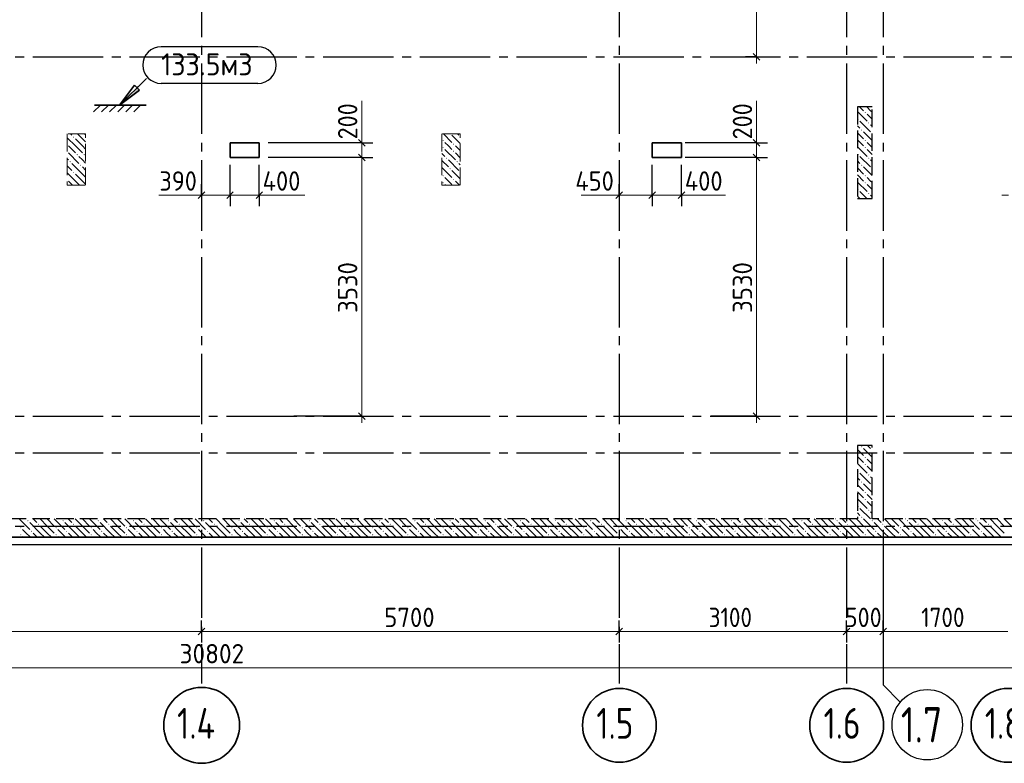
# Model space of a CAD drawing. Header units: millimetres. Extents: x 0 to 50400, y 0 to 35640.
# Tile 13 of 19: x 22036 to 35469, y 7229 to 17370. Entities that reach past the tile are written whole.
import ezdxf

# ---------------------------------------------------------------- set-up
doc = ezdxf.new("R2010")
doc.units = ezdxf.units.MM
doc.linetypes.add('______2', pattern=[324, 240, -84])
doc.linetypes.add('______5', pattern=[1320, 960, -120, 120, -120])
for name, color, linetype, lineweight in [('Standard', 7, 'Continuous', 25), ('ЖБ Перекрытие верхний уровень', 7, 'Continuous', 35), ('ЖБ Пилон', 7, 'Continuous', 35), ('ЖБ Стена верхний уровень', 7, 'Continuous', 35), ('Примечания', 7, 'Continuous', 13), ('Размерная линия_ общее', 7, 'Continuous', 13)]:
    doc.layers.add(name, color=color, linetype=linetype, lineweight=lineweight)
doc.layers.add('Оси', color=7, linetype='______5', true_color=0x656565)
doc.styles.add('ISOCPEUR', font='txt')

msp = doc.modelspace()

# ---------------------------------------------------------------- hatches: boundary and pattern name
at = {"layer": 'Standard', "linetype": 'Continuous', "lineweight": 35, "transparency": 33554687}
msp.add_hatch(color=7, dxfattribs=at).paths.add_polyline_path([(23636, 16441), (23398, 16203), (23670, 16407)])
at = {"layer": 'ЖБ Пилон', "linetype": 'Continuous', "lineweight": 18, "transparency": 33554687}
for points in [[(22764, 15769), (22772, 15777), (22779, 15769), (22772, 15761)], [(27804, 15721), (27812, 15729), (27819, 15721), (27812, 15714)], [(27910, 15812), (27908, 15809), (27905, 15812)], [(28044, 15769), (28045, 15771), (28045, 15768)], [(27804, 15625), (27812, 15633), (27819, 15625), (27812, 15617)], [(27948, 15673), (27956, 15681), (27963, 15673), (27956, 15665)], [(27948, 15577), (27956, 15585), (27963, 15577), (27956, 15569)], [(22812, 15529), (22820, 15537), (22827, 15529), (22820, 15521)], [(22908, 15529), (22916, 15537), (22923, 15529), (22916, 15521)], [(27852, 15481), (27860, 15489), (27867, 15481), (27860, 15474)], [(22716, 15433), (22724, 15441), (22731, 15433), (22724, 15425)], [(22860, 15385), (22868, 15393), (22875, 15385), (22868, 15377)], [(27900, 15337), (27908, 15345), (27915, 15337), (27908, 15329)], [(27996, 15433), (28004, 15441), (28011, 15433), (28004, 15425)], [(22764, 15289), (22772, 15297), (22779, 15289), (22772, 15281)], [(27804, 15241), (27812, 15249), (27819, 15241), (27812, 15234)], [(27948, 15193), (27956, 15201), (27963, 15193), (27956, 15185)], [(28044, 15289), (28045, 15291), (28045, 15288)], [(27804, 15145), (27812, 15153), (27819, 15145), (27812, 15137)]]:
    msp.add_hatch(color=7, dxfattribs=at).paths.add_polyline_path(points, flags=16)
at = {"layer": 'ЖБ Стена верхний уровень', "linetype": 'Continuous', "lineweight": 18, "transparency": 33554687}
for points in [[(33468, 16009), (33476, 16017), (33483, 16009), (33476, 16001)], [(33564, 16105), (33572, 16113), (33579, 16105), (33572, 16097)], [(33516, 15865), (33524, 15873), (33531, 15865), (33524, 15857)], [(33612, 15961), (33620, 15969), (33627, 15961), (33620, 15954)], [(33564, 15721), (33572, 15729), (33579, 15721), (33572, 15714)], [(33660, 15817), (33665, 15823), (33665, 15812)], [(33564, 15625), (33572, 15633), (33579, 15625), (33572, 15617)], [(33468, 15529), (33476, 15537), (33483, 15529), (33476, 15521)], [(33612, 15481), (33620, 15489), (33627, 15481), (33620, 15474)], [(33516, 15385), (33524, 15393), (33531, 15385), (33524, 15377)], [(33660, 15337), (33665, 15343), (33665, 15332)], [(33564, 15241), (33572, 15249), (33579, 15241), (33572, 15234)], [(33468, 15049), (33476, 15057), (33483, 15049), (33476, 15041)], [(33564, 15145), (33572, 15153), (33579, 15145), (33572, 15137)], [(33612, 15001), (33620, 15009), (33627, 15001), (33620, 14994)], [(33516, 11545), (33524, 11553), (33531, 11545), (33524, 11537)], [(33660, 11497), (33665, 11503), (33665, 11492)], [(33564, 11401), (33572, 11409), (33579, 11401), (33572, 11393)], [(33564, 11305), (33572, 11313), (33579, 11305), (33572, 11297)], [(33468, 11209), (33476, 11217), (33483, 11209), (33476, 11201)], [(33612, 11161), (33620, 11169), (33627, 11161), (33620, 11153)], [(33516, 11065), (33524, 11073), (33531, 11065), (33524, 11057)], [(33660, 11017), (33665, 11023), (33665, 11012)], [(33564, 10921), (33572, 10929), (33579, 10921), (33572, 10913)], [(33564, 10825), (33572, 10833), (33579, 10825), (33572, 10817)], [(33468, 10729), (33476, 10737), (33483, 10729), (33476, 10721)], [(33612, 10681), (33620, 10689), (33627, 10681), (33620, 10673)], [(22140, 10537), (22148, 10545), (22155, 10537), (22148, 10529)], [(22284, 10489), (22292, 10497), (22299, 10489), (22292, 10481)], [(22620, 10537), (22628, 10545), (22635, 10537), (22628, 10529)], [(22764, 10489), (22772, 10497), (22779, 10489), (22772, 10481)], [(23100, 10537), (23108, 10545), (23115, 10537), (23108, 10529)], [(23244, 10489), (23252, 10497), (23259, 10489), (23252, 10481)], [(23580, 10537), (23588, 10545), (23595, 10537), (23588, 10529)], [(23724, 10489), (23732, 10497), (23739, 10489), (23732, 10481)], [(24060, 10537), (24068, 10545), (24075, 10537), (24068, 10529)], [(24204, 10489), (24212, 10497), (24219, 10489), (24212, 10481)], [(24540, 10537), (24548, 10545), (24555, 10537), (24548, 10529)], [(24684, 10489), (24692, 10497), (24699, 10489), (24692, 10481)], [(25020, 10537), (25028, 10545), (25035, 10537), (25028, 10529)], [(25164, 10489), (25172, 10497), (25179, 10489), (25172, 10481)], [(25500, 10537), (25508, 10545), (25515, 10537), (25508, 10529)], [(25644, 10489), (25652, 10497), (25659, 10489), (25652, 10481)], [(25980, 10537), (25988, 10545), (25995, 10537), (25988, 10529)], [(26124, 10489), (26132, 10497), (26139, 10489), (26132, 10481)], [(26460, 10537), (26468, 10545), (26475, 10537), (26468, 10529)], [(26604, 10489), (26612, 10497), (26619, 10489), (26612, 10481)], [(26940, 10537), (26948, 10545), (26955, 10537), (26948, 10529)], [(27084, 10489), (27092, 10497), (27099, 10489), (27092, 10481)], [(27420, 10537), (27428, 10545), (27435, 10537), (27428, 10529)], [(27564, 10489), (27572, 10497), (27579, 10489), (27572, 10481)], [(27900, 10537), (27908, 10545), (27915, 10537), (27908, 10529)], [(28044, 10489), (28052, 10497), (28059, 10489), (28052, 10481)], [(28380, 10537), (28388, 10545), (28395, 10537), (28388, 10529)], [(28524, 10489), (28532, 10497), (28539, 10489), (28532, 10481)], [(28860, 10537), (28868, 10545), (28875, 10537), (28868, 10529)], [(29004, 10489), (29012, 10497), (29019, 10489), (29012, 10481)], [(29340, 10537), (29348, 10545), (29355, 10537), (29348, 10529)], [(29484, 10489), (29492, 10497), (29499, 10489), (29492, 10481)], [(29820, 10537), (29828, 10545), (29835, 10537), (29828, 10529)], [(29964, 10489), (29972, 10497), (29979, 10489), (29972, 10481)], [(30300, 10537), (30308, 10545), (30315, 10537), (30308, 10529)], [(30444, 10489), (30452, 10497), (30459, 10489), (30452, 10481)], [(30780, 10537), (30788, 10545), (30795, 10537), (30788, 10529)], [(30924, 10489), (30932, 10497), (30939, 10489), (30932, 10481)], [(31260, 10537), (31268, 10545), (31275, 10537), (31268, 10529)], [(31404, 10489), (31412, 10497), (31419, 10489), (31412, 10481)], [(31740, 10537), (31748, 10545), (31755, 10537), (31748, 10529)], [(31884, 10489), (31892, 10497), (31899, 10489), (31892, 10481)], [(32220, 10537), (32228, 10545), (32235, 10537), (32228, 10529)], [(32364, 10489), (32372, 10497), (32379, 10489), (32372, 10481)], [(32700, 10537), (32708, 10545), (32715, 10537), (32708, 10529)], [(32844, 10489), (32852, 10497), (32859, 10489), (32852, 10481)], [(33180, 10537), (33188, 10545), (33195, 10537), (33188, 10529)], [(33324, 10489), (33332, 10497), (33339, 10489), (33332, 10481)], [(33516, 10585), (33524, 10593), (33531, 10585), (33524, 10577)], [(33660, 10537), (33668, 10545), (33675, 10537), (33668, 10529)], [(33804, 10489), (33812, 10497), (33819, 10489), (33812, 10481)], [(34140, 10537), (34148, 10545), (34155, 10537), (34148, 10529)], [(34284, 10489), (34292, 10497), (34299, 10489), (34292, 10481)], [(34620, 10537), (34628, 10545), (34635, 10537), (34628, 10529)], [(34764, 10489), (34772, 10497), (34779, 10489), (34772, 10481)], [(35100, 10537), (35108, 10545), (35115, 10537), (35108, 10529)], [(35244, 10489), (35252, 10497), (35259, 10489), (35252, 10481)], [(22044, 10441), (22052, 10449), (22059, 10441), (22052, 10433)], [(22044, 10345), (22052, 10353), (22059, 10345), (22052, 10337)], [(22188, 10393), (22196, 10401), (22203, 10393), (22196, 10385)], [(22524, 10441), (22532, 10449), (22539, 10441), (22532, 10433)], [(22524, 10345), (22532, 10353), (22539, 10345), (22532, 10337)], [(22668, 10393), (22676, 10401), (22683, 10393), (22676, 10385)], [(23004, 10441), (23012, 10449), (23019, 10441), (23012, 10433)], [(23004, 10345), (23012, 10353), (23019, 10345), (23012, 10337)], [(23148, 10393), (23156, 10401), (23163, 10393), (23156, 10385)], [(23484, 10441), (23492, 10449), (23499, 10441), (23492, 10433)], [(23484, 10345), (23492, 10353), (23499, 10345), (23492, 10337)], [(23628, 10393), (23636, 10401), (23643, 10393), (23636, 10385)], [(23964, 10441), (23972, 10449), (23979, 10441), (23972, 10433)], [(23964, 10345), (23972, 10353), (23979, 10345), (23972, 10337)], [(24108, 10393), (24116, 10401), (24123, 10393), (24116, 10385)], [(24444, 10441), (24452, 10449), (24459, 10441), (24452, 10433)], [(24444, 10345), (24452, 10353), (24459, 10345), (24452, 10337)], [(24588, 10393), (24596, 10401), (24603, 10393), (24596, 10385)], [(24924, 10441), (24932, 10449), (24939, 10441), (24932, 10433)], [(24924, 10345), (24932, 10353), (24939, 10345), (24932, 10337)], [(25068, 10393), (25076, 10401), (25083, 10393), (25076, 10385)], [(25404, 10441), (25412, 10449), (25419, 10441), (25412, 10433)], [(25404, 10345), (25412, 10353), (25419, 10345), (25412, 10337)], [(25548, 10393), (25556, 10401), (25563, 10393), (25556, 10385)], [(25884, 10441), (25892, 10449), (25899, 10441), (25892, 10433)], [(25884, 10345), (25892, 10353), (25899, 10345), (25892, 10337)], [(26028, 10393), (26036, 10401), (26043, 10393), (26036, 10385)], [(26364, 10441), (26372, 10449), (26379, 10441), (26372, 10433)], [(26364, 10345), (26372, 10353), (26379, 10345), (26372, 10337)], [(26508, 10393), (26516, 10401), (26523, 10393), (26516, 10385)], [(26844, 10441), (26852, 10449), (26859, 10441), (26852, 10433)], [(26844, 10345), (26852, 10353), (26859, 10345), (26852, 10337)], [(26988, 10393), (26996, 10401), (27003, 10393), (26996, 10385)], [(27324, 10441), (27332, 10449), (27339, 10441), (27332, 10433)], [(27324, 10345), (27332, 10353), (27339, 10345), (27332, 10337)], [(27468, 10393), (27476, 10401), (27483, 10393), (27476, 10385)], [(27804, 10441), (27812, 10449), (27819, 10441), (27812, 10433)], [(27804, 10345), (27812, 10353), (27819, 10345), (27812, 10337)], [(27948, 10393), (27956, 10401), (27963, 10393), (27956, 10385)], [(28284, 10441), (28292, 10449), (28299, 10441), (28292, 10433)], [(28284, 10345), (28292, 10353), (28299, 10345), (28292, 10337)], [(28428, 10393), (28436, 10401), (28443, 10393), (28436, 10385)], [(28764, 10441), (28772, 10449), (28779, 10441), (28772, 10433)], [(28764, 10345), (28772, 10353), (28779, 10345), (28772, 10337)], [(28908, 10393), (28916, 10401), (28923, 10393), (28916, 10385)], [(29244, 10441), (29252, 10449), (29259, 10441), (29252, 10433)], [(29244, 10345), (29252, 10353), (29259, 10345), (29252, 10337)], [(29388, 10393), (29396, 10401), (29403, 10393), (29396, 10385)], [(29724, 10441), (29732, 10449), (29739, 10441), (29732, 10433)], [(29724, 10345), (29732, 10353), (29739, 10345), (29732, 10337)], [(29868, 10393), (29876, 10401), (29883, 10393), (29876, 10385)], [(30204, 10441), (30212, 10449), (30219, 10441), (30212, 10433)], [(30204, 10345), (30212, 10353), (30219, 10345), (30212, 10337)], [(30348, 10393), (30356, 10401), (30363, 10393), (30356, 10385)], [(30684, 10441), (30692, 10449), (30699, 10441), (30692, 10433)], [(30684, 10345), (30692, 10353), (30699, 10345), (30692, 10337)], [(30828, 10393), (30836, 10401), (30843, 10393), (30836, 10385)], [(31164, 10441), (31172, 10449), (31179, 10441), (31172, 10433)], [(31164, 10345), (31172, 10353), (31179, 10345), (31172, 10337)], [(31308, 10393), (31316, 10401), (31323, 10393), (31316, 10385)], [(31644, 10441), (31652, 10449), (31659, 10441), (31652, 10433)], [(31644, 10345), (31652, 10353), (31659, 10345), (31652, 10337)], [(31788, 10393), (31796, 10401), (31803, 10393), (31796, 10385)], [(32124, 10441), (32132, 10449), (32139, 10441), (32132, 10433)], [(32124, 10345), (32132, 10353), (32139, 10345), (32132, 10337)], [(32268, 10393), (32276, 10401), (32283, 10393), (32276, 10385)], [(32604, 10441), (32612, 10449), (32619, 10441), (32612, 10433)], [(32604, 10345), (32612, 10353), (32619, 10345), (32612, 10337)], [(32748, 10393), (32756, 10401), (32763, 10393), (32756, 10385)], [(33084, 10441), (33092, 10449), (33099, 10441), (33092, 10433)], [(33084, 10345), (33092, 10353), (33099, 10345), (33092, 10337)], [(33228, 10393), (33236, 10401), (33243, 10393), (33236, 10385)], [(33564, 10441), (33572, 10449), (33579, 10441), (33572, 10433)], [(33564, 10345), (33572, 10353), (33579, 10345), (33572, 10337)], [(33708, 10393), (33716, 10401), (33723, 10393), (33716, 10385)], [(34044, 10441), (34052, 10449), (34059, 10441), (34052, 10433)], [(34044, 10345), (34052, 10353), (34059, 10345), (34052, 10337)], [(34188, 10393), (34196, 10401), (34203, 10393), (34196, 10385)], [(34524, 10441), (34532, 10449), (34539, 10441), (34532, 10433)], [(34524, 10345), (34532, 10353), (34539, 10345), (34532, 10337)], [(34668, 10393), (34676, 10401), (34683, 10393), (34676, 10385)], [(35004, 10441), (35012, 10449), (35019, 10441), (35012, 10433)], [(35004, 10345), (35012, 10353), (35019, 10345), (35012, 10337)], [(35148, 10393), (35156, 10401), (35163, 10393), (35156, 10385)]]:
    msp.add_hatch(color=7, dxfattribs=at).paths.add_polyline_path(points, flags=16)

# ---------------------------------------------------------------- linework, layer by layer
at = {"layer": 'Standard', "color": 7, "linetype": 'Continuous', "lineweight": 25, "transparency": 33554687}
for p, q in [((25286, 17001), (23966, 17001)), ((25286, 16501), (23966, 16501))]:
    msp.add_line(p, q, dxfattribs=at)
at = {"layer": 'Standard', "color": 7, "linetype": 'Continuous', "lineweight": 35, "transparency": 33554687}
for p, q in [((23764, 16569), (23398, 16203)), ((23602, 16475), (23398, 16203)), ((23398, 16203), (23670, 16407)), ((23670, 16407), (23602, 16475)), ((23636, 16441), (23653, 16458)), ((23136, 16203), (23044, 16111)), ((23055, 16203), (23763, 16203)), ((23246, 16203), (23154, 16111)), ((23355, 16203), (23263, 16111)), ((23465, 16203), (23373, 16111)), ((23398, 16203), (23398, 16203)), ((23398, 16203), (23398, 16203)), ((23398, 16203), (23398, 16203)), ((23575, 16203), (23483, 16111)), ((23685, 16203), (23593, 16111))]:
    msp.add_line(p, q, dxfattribs=at)
at = {"layer": 'Standard', "color": 254, "linetype": 'Continuous', "lineweight": -3, "true_color": 0xc4c4ff, "transparency": 33554687}
msp.add_lwpolyline([(8915, 10212), (40365, 10212), (40365, 32712), (8915, 32712), (8915, 10212)], dxfattribs=at)
at = {"layer": 'Standard', "color": 7, "linetype": 'Continuous', "lineweight": 25, "transparency": 33554687}
for centre, start, end in [((23966, 16751), 90, 270), ((25286, 16751), 270, 90)]:
    msp.add_arc(centre, 250, start, end, dxfattribs=at)
at = {"layer": 'ЖБ Перекрытие верхний уровень', "color": 7, "linetype": 'Continuous', "lineweight": 35, "transparency": 33554687}
for p, q in [((25305, 15692), (24905, 15692)), ((24905, 15692), (24905, 15492)), ((25305, 15492), (25305, 15692)), ((31065, 15692), (30665, 15692)), ((30665, 15692), (30665, 15492)), ((31065, 15492), (31065, 15692)), ((24905, 15492), (25305, 15492)), ((30665, 15492), (31065, 15492)), ((15565, 10312), (40265, 10312))]:
    msp.add_line(p, q, dxfattribs=at)
at = {"layer": 'ЖБ Пилон', "color": 253, "linetype": '______2', "lineweight": 13, "true_color": 0xa0a0a0, "transparency": 33554687}
for p, q in [((22935, 15812), (22685, 15812)), ((22685, 15812), (22685, 15112)), ((22935, 15112), (22935, 15812)), ((28045, 15812), (27795, 15812)), ((27795, 15812), (27795, 15112)), ((28045, 15112), (28045, 15812)), ((22685, 15112), (22935, 15112)), ((27795, 15112), (28045, 15112))]:
    msp.add_line(p, q, dxfattribs=at)
at = {"layer": 'ЖБ Пилон', "color": 9, "linetype": 'Continuous', "lineweight": 18, "true_color": 0xc7c7c7, "transparency": 33554687}
for p, q in [((22796, 15649), (22685, 15760)), ((22729, 15812), (22748, 15793)), ((22796, 15745), (22892, 15649)), ((22892, 15745), (22824, 15812)), ((22892, 15745), (22935, 15702)), ((22920, 15812), (22935, 15798)), ((27816, 15812), (27932, 15697)), ((28045, 15680), (27932, 15793)), ((28009, 15812), (28028, 15793)), ((22700, 15649), (22796, 15553)), ((22796, 15649), (22892, 15553)), ((22892, 15649), (22935, 15606)), ((27884, 15649), (27836, 15697)), ((27836, 15601), (27980, 15457)), ((27932, 15601), (27884, 15649)), ((27980, 15649), (28045, 15584)), ((22685, 15472), (22700, 15457)), ((22700, 15553), (22844, 15409)), ((22892, 15457), (22844, 15505)), ((22935, 15414), (22892, 15457)), ((27795, 15546), (27836, 15505)), ((27795, 15450), (27884, 15361)), ((27884, 15457), (28028, 15313)), ((27980, 15553), (28045, 15488)), ((22685, 15376), (22748, 15313)), ((22892, 15265), (22748, 15409)), ((22892, 15361), (22935, 15318)), ((27795, 15354), (27932, 15217)), ((28045, 15392), (28028, 15409)), ((22796, 15169), (22685, 15280)), ((22796, 15265), (22892, 15169)), ((22892, 15265), (22935, 15222)), ((27884, 15169), (27836, 15217)), ((28045, 15200), (27932, 15313)), ((22700, 15169), (22756, 15112)), ((22796, 15169), (22852, 15112)), ((22892, 15169), (22935, 15126)), ((27836, 15121), (27844, 15112)), ((27932, 15121), (27884, 15169)), ((27980, 15169), (28036, 15112))]:
    msp.add_line(p, q, dxfattribs=at)
at = {"layer": 'ЖБ Стена верхний уровень', "color": 251, "linetype": '______2', "lineweight": -3, "true_color": 0x656565, "transparency": 33554687}
for p, q in [((33665, 16182), (33465, 16182)), ((33465, 16182), (33465, 14932)), ((33665, 14932), (33665, 16182)), ((33465, 14932), (33665, 14932)), ((33465, 11562), (33465, 10562)), ((33665, 11562), (33465, 11562)), ((33665, 10562), (33665, 11562)), ((33465, 10562), (15765, 10562)), ((39915, 10562), (33665, 10562)), ((9265, 10312), (40165, 10312))]:
    msp.add_line(p, q, dxfattribs=at)
at = {"layer": 'ЖБ Стена верхний уровень', "color": 9, "linetype": 'Continuous', "lineweight": 18, "true_color": 0xc7c7c7, "transparency": 33554687}
for p, q in [((33494, 16182), (33548, 16129)), ((33644, 16129), (33596, 16177)), ((33665, 16108), (33644, 16129)), ((33465, 16116), (33596, 15985)), ((33596, 16081), (33665, 16012)), ((33500, 15889), (33465, 15924)), ((33500, 15985), (33644, 15841)), ((33644, 15937), (33665, 15916)), ((33465, 15828), (33548, 15745)), ((33465, 15732), (33548, 15649)), ((33548, 15841), (33665, 15724)), ((33465, 15636), (33596, 15505)), ((33644, 15649), (33596, 15697)), ((33596, 15601), (33665, 15532)), ((33665, 15628), (33644, 15649)), ((33500, 15505), (33644, 15361)), ((33644, 15457), (33665, 15436)), ((33500, 15409), (33465, 15444)), ((33465, 15348), (33548, 15265)), ((33548, 15361), (33665, 15244)), ((33465, 15252), (33548, 15169)), ((33644, 15169), (33596, 15217)), ((33465, 15156), (33596, 15025)), ((33596, 15121), (33665, 15052)), ((33665, 15148), (33644, 15169)), ((33496, 14932), (33465, 14964)), ((33500, 15025), (33592, 14932)), ((33644, 14977), (33665, 14956)), ((33602, 11562), (33644, 11521)), ((33465, 11508), (33548, 11425)), ((33548, 11521), (33665, 11404)), ((33465, 11412), (33548, 11329)), ((33465, 11316), (33596, 11185)), ((33644, 11329), (33596, 11377)), ((33665, 11308), (33644, 11329)), ((33500, 11185), (33644, 11041)), ((33596, 11281), (33665, 11212)), ((33500, 11089), (33465, 11124)), ((33465, 11028), (33548, 10945)), ((33548, 11041), (33665, 10924)), ((33644, 11137), (33665, 11116)), ((33465, 10932), (33548, 10849)), ((33644, 10849), (33596, 10897)), ((33465, 10836), (33596, 10705)), ((33596, 10801), (33665, 10732)), ((33665, 10828), (33644, 10849)), ((33500, 10609), (33465, 10644)), ((33500, 10705), (33642, 10562)), ((33644, 10657), (33665, 10636)), ((22028, 10561), (22172, 10417)), ((22122, 10562), (22124, 10561)), ((22316, 10369), (22172, 10513)), ((22218, 10562), (22268, 10513)), ((22412, 10465), (22314, 10562)), ((22412, 10561), (22508, 10465)), ((22508, 10561), (22652, 10417)), ((22602, 10562), (22604, 10561)), ((22796, 10369), (22652, 10513)), ((22698, 10562), (22748, 10513)), ((22892, 10465), (22794, 10562)), ((22892, 10561), (22988, 10465)), ((22988, 10561), (23132, 10417)), ((23082, 10562), (23084, 10561)), ((23276, 10369), (23132, 10513)), ((23178, 10562), (23228, 10513)), ((23372, 10465), (23274, 10562)), ((23372, 10561), (23468, 10465)), ((23468, 10561), (23612, 10417)), ((23562, 10562), (23564, 10561)), ((23756, 10369), (23612, 10513)), ((23658, 10562), (23708, 10513)), ((23852, 10465), (23754, 10562)), ((23852, 10561), (23948, 10465)), ((23948, 10561), (24092, 10417)), ((24042, 10562), (24044, 10561)), ((24236, 10369), (24092, 10513)), ((24138, 10562), (24188, 10513)), ((24332, 10465), (24234, 10562)), ((24332, 10561), (24428, 10465)), ((24428, 10561), (24572, 10417)), ((24522, 10562), (24524, 10561)), ((24716, 10369), (24572, 10513)), ((24618, 10562), (24668, 10513)), ((24812, 10465), (24714, 10562)), ((24812, 10561), (24908, 10465)), ((24908, 10561), (25052, 10417)), ((25002, 10562), (25004, 10561)), ((25196, 10369), (25052, 10513)), ((25098, 10562), (25148, 10513)), ((25292, 10465), (25194, 10562)), ((25292, 10561), (25388, 10465)), ((25388, 10561), (25532, 10417)), ((25482, 10562), (25484, 10561)), ((25676, 10369), (25532, 10513)), ((25578, 10562), (25628, 10513)), ((25772, 10465), (25674, 10562)), ((25772, 10561), (25868, 10465)), ((25868, 10561), (26012, 10417)), ((25962, 10562), (25964, 10561)), ((26156, 10369), (26012, 10513)), ((26058, 10562), (26108, 10513)), ((26252, 10465), (26154, 10562)), ((26252, 10561), (26348, 10465)), ((26348, 10561), (26492, 10417)), ((26442, 10562), (26444, 10561)), ((26636, 10369), (26492, 10513)), ((26538, 10562), (26588, 10513)), ((26732, 10465), (26634, 10562)), ((26732, 10561), (26828, 10465)), ((26828, 10561), (26972, 10417)), ((26922, 10562), (26924, 10561)), ((27116, 10369), (26972, 10513)), ((27018, 10562), (27068, 10513)), ((27212, 10465), (27114, 10562)), ((27212, 10561), (27308, 10465)), ((27308, 10561), (27452, 10417)), ((27402, 10562), (27404, 10561)), ((27596, 10369), (27452, 10513)), ((27498, 10562), (27548, 10513)), ((27692, 10465), (27594, 10562)), ((27692, 10561), (27788, 10465)), ((27788, 10561), (27932, 10417)), ((27882, 10562), (27884, 10561)), ((28076, 10369), (27932, 10513)), ((27978, 10562), (28028, 10513)), ((28172, 10465), (28074, 10562)), ((28172, 10561), (28268, 10465)), ((28268, 10561), (28412, 10417)), ((28362, 10562), (28364, 10561)), ((28556, 10369), (28412, 10513)), ((28458, 10562), (28508, 10513)), ((28652, 10465), (28554, 10562)), ((28652, 10561), (28748, 10465)), ((28748, 10561), (28892, 10417)), ((28842, 10562), (28844, 10561)), ((29036, 10369), (28892, 10513)), ((28938, 10562), (28988, 10513)), ((29132, 10465), (29034, 10562)), ((29132, 10561), (29228, 10465)), ((29228, 10561), (29372, 10417)), ((29322, 10562), (29324, 10561)), ((29516, 10369), (29372, 10513)), ((29418, 10562), (29468, 10513)), ((29612, 10465), (29514, 10562)), ((29612, 10561), (29708, 10465)), ((29708, 10561), (29852, 10417)), ((29802, 10562), (29804, 10561)), ((29996, 10369), (29852, 10513)), ((29898, 10562), (29948, 10513)), ((30092, 10465), (29994, 10562)), ((30092, 10561), (30188, 10465)), ((30188, 10561), (30332, 10417)), ((30282, 10562), (30284, 10561)), ((30476, 10369), (30332, 10513)), ((30378, 10562), (30428, 10513)), ((30572, 10465), (30474, 10562)), ((30572, 10561), (30668, 10465)), ((30668, 10561), (30812, 10417)), ((30762, 10562), (30764, 10561)), ((30956, 10369), (30812, 10513)), ((30858, 10562), (30908, 10513)), ((31052, 10465), (30954, 10562)), ((31052, 10561), (31148, 10465)), ((31148, 10561), (31292, 10417)), ((31242, 10562), (31244, 10561)), ((31436, 10369), (31292, 10513)), ((31338, 10562), (31388, 10513)), ((31532, 10465), (31434, 10562)), ((31532, 10561), (31628, 10465)), ((31628, 10561), (31772, 10417)), ((31722, 10562), (31724, 10561)), ((31916, 10369), (31772, 10513)), ((31818, 10562), (31868, 10513)), ((32012, 10465), (31914, 10562)), ((32012, 10561), (32108, 10465)), ((32108, 10561), (32252, 10417)), ((32202, 10562), (32204, 10561)), ((32396, 10369), (32252, 10513)), ((32298, 10562), (32348, 10513)), ((32492, 10465), (32394, 10562)), ((32492, 10561), (32588, 10465)), ((32588, 10561), (32732, 10417)), ((32682, 10562), (32684, 10561)), ((32876, 10369), (32732, 10513)), ((32778, 10562), (32828, 10513)), ((32972, 10465), (32874, 10562)), ((32972, 10561), (33068, 10465)), ((33068, 10561), (33212, 10417)), ((33162, 10562), (33164, 10561)), ((33356, 10369), (33212, 10513)), ((33258, 10562), (33308, 10513)), ((33452, 10465), (33354, 10562)), ((33452, 10561), (33548, 10465)), ((33548, 10561), (33692, 10417)), ((33642, 10562), (33644, 10561)), ((33836, 10369), (33692, 10513)), ((33738, 10562), (33788, 10513)), ((33932, 10465), (33834, 10562)), ((33932, 10561), (34028, 10465)), ((34028, 10561), (34172, 10417)), ((34122, 10562), (34124, 10561)), ((34316, 10369), (34172, 10513)), ((34218, 10562), (34268, 10513)), ((34412, 10465), (34314, 10562)), ((34412, 10561), (34508, 10465)), ((34508, 10561), (34652, 10417)), ((34602, 10562), (34604, 10561)), ((34796, 10369), (34652, 10513)), ((34698, 10562), (34748, 10513)), ((34892, 10465), (34794, 10562)), ((34892, 10561), (34988, 10465)), ((34988, 10561), (35132, 10417)), ((35082, 10562), (35084, 10561)), ((35276, 10369), (35132, 10513)), ((35178, 10562), (35228, 10513)), ((35372, 10465), (35274, 10562)), ((35372, 10561), (35468, 10465)), ((35468, 10561), (35612, 10417)), ((22124, 10369), (22076, 10417)), ((22172, 10321), (22124, 10369)), ((22220, 10369), (22276, 10312)), ((22316, 10465), (22412, 10369)), ((22316, 10369), (22372, 10312)), ((22412, 10465), (22508, 10369)), ((22412, 10369), (22468, 10312)), ((22604, 10369), (22556, 10417)), ((22652, 10321), (22604, 10369)), ((22700, 10369), (22756, 10312)), ((22796, 10465), (22892, 10369)), ((22796, 10369), (22852, 10312)), ((22892, 10465), (22988, 10369)), ((22892, 10369), (22948, 10312)), ((23084, 10369), (23036, 10417)), ((23132, 10321), (23084, 10369)), ((23180, 10369), (23236, 10312)), ((23276, 10465), (23372, 10369)), ((23276, 10369), (23332, 10312)), ((23372, 10465), (23468, 10369)), ((23372, 10369), (23428, 10312)), ((23564, 10369), (23516, 10417)), ((23612, 10321), (23564, 10369)), ((23660, 10369), (23716, 10312)), ((23756, 10465), (23852, 10369)), ((23756, 10369), (23812, 10312)), ((23852, 10465), (23948, 10369)), ((23852, 10369), (23908, 10312)), ((24044, 10369), (23996, 10417)), ((24092, 10321), (24044, 10369)), ((24140, 10369), (24196, 10312)), ((24236, 10465), (24332, 10369)), ((24236, 10369), (24292, 10312)), ((24332, 10465), (24428, 10369)), ((24332, 10369), (24388, 10312)), ((24524, 10369), (24476, 10417)), ((24572, 10321), (24524, 10369)), ((24620, 10369), (24676, 10312)), ((24716, 10465), (24812, 10369)), ((24716, 10369), (24772, 10312)), ((24812, 10465), (24908, 10369)), ((24812, 10369), (24868, 10312)), ((25004, 10369), (24956, 10417)), ((25052, 10321), (25004, 10369)), ((25100, 10369), (25156, 10312)), ((25196, 10465), (25292, 10369)), ((25196, 10369), (25252, 10312)), ((25292, 10465), (25388, 10369)), ((25292, 10369), (25348, 10312)), ((25484, 10369), (25436, 10417)), ((25532, 10321), (25484, 10369)), ((25580, 10369), (25636, 10312)), ((25676, 10465), (25772, 10369)), ((25676, 10369), (25732, 10312)), ((25772, 10465), (25868, 10369)), ((25772, 10369), (25828, 10312)), ((25964, 10369), (25916, 10417)), ((26012, 10321), (25964, 10369)), ((26060, 10369), (26116, 10312)), ((26156, 10465), (26252, 10369)), ((26156, 10369), (26212, 10312)), ((26252, 10465), (26348, 10369)), ((26252, 10369), (26308, 10312)), ((26444, 10369), (26396, 10417)), ((26492, 10321), (26444, 10369)), ((26540, 10369), (26596, 10312)), ((26636, 10465), (26732, 10369)), ((26636, 10369), (26692, 10312)), ((26732, 10465), (26828, 10369)), ((26732, 10369), (26788, 10312)), ((26924, 10369), (26876, 10417)), ((26972, 10321), (26924, 10369)), ((27020, 10369), (27076, 10312)), ((27116, 10465), (27212, 10369)), ((27116, 10369), (27172, 10312)), ((27212, 10465), (27308, 10369)), ((27212, 10369), (27268, 10312)), ((27404, 10369), (27356, 10417)), ((27452, 10321), (27404, 10369)), ((27500, 10369), (27556, 10312)), ((27596, 10465), (27692, 10369)), ((27596, 10369), (27652, 10312)), ((27692, 10465), (27788, 10369)), ((27692, 10369), (27748, 10312)), ((27884, 10369), (27836, 10417)), ((27932, 10321), (27884, 10369)), ((27980, 10369), (28036, 10312)), ((28076, 10465), (28172, 10369)), ((28076, 10369), (28132, 10312)), ((28172, 10465), (28268, 10369)), ((28172, 10369), (28228, 10312)), ((28364, 10369), (28316, 10417)), ((28412, 10321), (28364, 10369)), ((28460, 10369), (28516, 10312)), ((28556, 10465), (28652, 10369)), ((28556, 10369), (28612, 10312)), ((28652, 10465), (28748, 10369)), ((28652, 10369), (28708, 10312)), ((28844, 10369), (28796, 10417)), ((28892, 10321), (28844, 10369)), ((28940, 10369), (28996, 10312)), ((29036, 10465), (29132, 10369)), ((29036, 10369), (29092, 10312)), ((29132, 10465), (29228, 10369)), ((29132, 10369), (29188, 10312)), ((29324, 10369), (29276, 10417)), ((29372, 10321), (29324, 10369)), ((29420, 10369), (29476, 10312)), ((29516, 10465), (29612, 10369)), ((29516, 10369), (29572, 10312)), ((29612, 10465), (29708, 10369)), ((29612, 10369), (29668, 10312)), ((29804, 10369), (29756, 10417)), ((29852, 10321), (29804, 10369)), ((29900, 10369), (29956, 10312)), ((29996, 10465), (30092, 10369)), ((29996, 10369), (30052, 10312)), ((30092, 10465), (30188, 10369)), ((30092, 10369), (30148, 10312)), ((30284, 10369), (30236, 10417)), ((30332, 10321), (30284, 10369)), ((30380, 10369), (30436, 10312)), ((30476, 10465), (30572, 10369)), ((30476, 10369), (30532, 10312)), ((30572, 10465), (30668, 10369)), ((30572, 10369), (30628, 10312)), ((30764, 10369), (30716, 10417)), ((30812, 10321), (30764, 10369)), ((30860, 10369), (30916, 10312)), ((30956, 10465), (31052, 10369)), ((30956, 10369), (31012, 10312)), ((31052, 10465), (31148, 10369)), ((31052, 10369), (31108, 10312)), ((31244, 10369), (31196, 10417)), ((31292, 10321), (31244, 10369)), ((31340, 10369), (31396, 10312)), ((31436, 10465), (31532, 10369)), ((31436, 10369), (31492, 10312)), ((31532, 10465), (31628, 10369)), ((31532, 10369), (31588, 10312)), ((31724, 10369), (31676, 10417)), ((31772, 10321), (31724, 10369)), ((31820, 10369), (31876, 10312)), ((31916, 10465), (32012, 10369)), ((31916, 10369), (31972, 10312)), ((32012, 10465), (32108, 10369)), ((32012, 10369), (32068, 10312)), ((32204, 10369), (32156, 10417)), ((32252, 10321), (32204, 10369)), ((32300, 10369), (32356, 10312)), ((32396, 10465), (32492, 10369)), ((32396, 10369), (32452, 10312)), ((32492, 10465), (32588, 10369)), ((32492, 10369), (32548, 10312)), ((32684, 10369), (32636, 10417)), ((32732, 10321), (32684, 10369)), ((32780, 10369), (32836, 10312)), ((32876, 10465), (32972, 10369)), ((32876, 10369), (32932, 10312)), ((32972, 10465), (33068, 10369)), ((32972, 10369), (33028, 10312)), ((33164, 10369), (33116, 10417)), ((33212, 10321), (33164, 10369)), ((33260, 10369), (33316, 10312)), ((33356, 10465), (33452, 10369)), ((33356, 10369), (33412, 10312)), ((33452, 10465), (33548, 10369)), ((33452, 10369), (33508, 10312)), ((33644, 10369), (33596, 10417)), ((33692, 10321), (33644, 10369)), ((33740, 10369), (33796, 10312)), ((33836, 10465), (33932, 10369)), ((33836, 10369), (33892, 10312)), ((33932, 10465), (34028, 10369)), ((33932, 10369), (33988, 10312)), ((34124, 10369), (34076, 10417)), ((34172, 10321), (34124, 10369)), ((34220, 10369), (34276, 10312)), ((34316, 10465), (34412, 10369)), ((34316, 10369), (34372, 10312)), ((34412, 10465), (34508, 10369)), ((34412, 10369), (34468, 10312)), ((34604, 10369), (34556, 10417)), ((34652, 10321), (34604, 10369)), ((34700, 10369), (34756, 10312)), ((34796, 10465), (34892, 10369)), ((34796, 10369), (34852, 10312)), ((34892, 10465), (34988, 10369)), ((34892, 10369), (34948, 10312)), ((35084, 10369), (35036, 10417)), ((35132, 10321), (35084, 10369)), ((35180, 10369), (35236, 10312)), ((35276, 10465), (35372, 10369)), ((35276, 10369), (35332, 10312)), ((35372, 10465), (35468, 10369)), ((35372, 10369), (35428, 10312)), ((22076, 10321), (22084, 10312)), ((22556, 10321), (22564, 10312)), ((23036, 10321), (23044, 10312)), ((23516, 10321), (23524, 10312)), ((23996, 10321), (24004, 10312)), ((24476, 10321), (24484, 10312)), ((24956, 10321), (24964, 10312)), ((25436, 10321), (25444, 10312)), ((25916, 10321), (25924, 10312)), ((26396, 10321), (26404, 10312)), ((26876, 10321), (26884, 10312)), ((27356, 10321), (27364, 10312)), ((27836, 10321), (27844, 10312)), ((28316, 10321), (28324, 10312)), ((28796, 10321), (28804, 10312)), ((29276, 10321), (29284, 10312)), ((29756, 10321), (29764, 10312)), ((30236, 10321), (30244, 10312)), ((30716, 10321), (30724, 10312)), ((31196, 10321), (31204, 10312)), ((31676, 10321), (31684, 10312)), ((32156, 10321), (32164, 10312)), ((32636, 10321), (32644, 10312)), ((33116, 10321), (33124, 10312)), ((33596, 10321), (33604, 10312)), ((34076, 10321), (34084, 10312)), ((34556, 10321), (34564, 10312)), ((35036, 10321), (35044, 10312))]:
    msp.add_line(p, q, dxfattribs=at)
at = {"layer": 'Оси', "color": 8, "linetype": '______5', "lineweight": -3, "transparency": 33554687}
for p, q in [((24515, 32612), (24515, 8317)), ((30215, 32612), (30215, 8317)), ((33315, 32612), (33315, 8317)), ((33815, 32612), (33815, 8317)), ((9015, 16862), (42963, 16862)), ((9015, 11962), (42963, 11962)), ((9015, 11462), (42963, 11462)), ((9015, 10462), (42963, 10462))]:
    msp.add_line(p, q, dxfattribs=at)
at = {"layer": 'Оси', "color": 7, "linetype": 'Continuous', "lineweight": 25, "transparency": 33554687}
msp.add_lwpolyline([(33815, 10300), (33815, 8300), (34050, 8065)], dxfattribs=at)
at = {"layer": 'Оси', "color": 7, "linetype": 'Continuous', "lineweight": 35, "transparency": 33554687}
for centre, radius in [((24518, 7747), 518), ((30218, 7747), 503), ((33318, 7747), 503), ((35518, 7747), 503)]:
    msp.add_circle(centre, radius, dxfattribs=at)
at = {"layer": 'Оси', "color": 7, "linetype": 'Continuous', "lineweight": 25, "transparency": 33554687}
msp.add_circle((34417, 7755), 480, dxfattribs=at)
at = {"layer": 'Примечания', "color": 7, "linetype": 'Continuous', "lineweight": 13, "transparency": 33554687}
for p, q in [((26702, 15692), (26702, 16262)), ((32088, 15692), (32088, 16262)), ((24515, 14978), (23935, 14978)), ((25305, 14978), (25925, 14978)), ((30215, 14978), (29695, 14978)), ((31065, 14978), (31665, 14978))]:
    msp.add_line(p, q, dxfattribs=at)
at = {"layer": 'Размерная линия_ общее', "color": 253, "linetype": 'Continuous', "lineweight": -3, "true_color": 0xa0a0a0, "transparency": 33554687}
for p, q in [((32088, 16862), (31938, 16862)), ((32088, 16862), (32238, 16862)), ((32088, 16862), (32145, 16862)), ((26702, 15692), (26552, 15692)), ((26702, 15692), (26852, 15692)), ((32088, 15692), (31938, 15692)), ((32088, 15692), (32238, 15692)), ((26702, 15492), (26552, 15492)), ((26702, 15492), (26852, 15492)), ((32088, 15492), (31938, 15492)), ((32088, 15492), (32238, 15492)), ((24515, 14978), (24515, 15128)), ((24905, 14978), (24905, 15128)), ((25305, 14978), (25305, 15128)), ((30215, 14978), (30215, 15128)), ((30665, 14978), (30665, 15128)), ((31065, 14978), (31065, 15128)), ((24515, 14978), (24515, 14828)), ((24515, 14978), (24515, 14978)), ((24905, 14978), (24905, 14828)), ((25305, 14978), (25305, 14828)), ((30215, 14978), (30215, 14828)), ((30215, 14978), (30215, 14978)), ((30665, 14978), (30665, 14828)), ((31065, 14978), (31065, 14828)), ((26702, 11962), (25774, 11962)), ((26702, 11962), (26552, 11962)), ((26702, 11962), (26852, 11962)), ((32088, 11962), (31464, 11962)), ((32088, 11962), (31938, 11962)), ((32088, 11962), (32238, 11962)), ((24515, 9027), (24515, 9177)), ((30215, 9027), (30215, 9177)), ((33315, 9027), (33315, 9177)), ((33815, 9027), (33815, 9177)), ((24515, 9027), (24515, 8877)), ((30215, 9027), (30215, 8877)), ((33315, 9027), (33315, 8877)), ((33815, 9027), (33815, 8877))]:
    msp.add_line(p, q, dxfattribs=at)
at = {"layer": 'Размерная линия_ общее', "color": 7, "linetype": 'Continuous', "lineweight": 25, "transparency": 33554687}
for p, q in [((32133, 16817), (32043, 16907)), ((26747, 15647), (26657, 15737)), ((32133, 15647), (32043, 15737)), ((26747, 15447), (26657, 15537)), ((32133, 15447), (32043, 15537)), ((24470, 14933), (24560, 15023)), ((24860, 14933), (24950, 15023)), ((25260, 14933), (25350, 15023)), ((30170, 14933), (30260, 15023)), ((30620, 14933), (30710, 15023)), ((31020, 14933), (31110, 15023)), ((26747, 11917), (26657, 12007)), ((32133, 11917), (32043, 12007)), ((24470, 8982), (24560, 9072)), ((30170, 8982), (30260, 9072)), ((33270, 8982), (33360, 9072)), ((33770, 8982), (33860, 9072))]:
    msp.add_line(p, q, dxfattribs=at)
at = {"layer": 'Размерная линия_ общее', "color": 7, "linetype": 'Continuous', "lineweight": 13, "transparency": 33554687}
for p, q in [((32088, 16862), (32088, 16772)), ((26702, 15692), (26702, 15782)), ((32088, 15692), (32088, 15782)), ((26702, 15492), (26702, 15692)), ((32088, 15492), (32088, 15692)), ((24515, 14978), (24425, 14978)), ((24515, 14978), (24905, 14978)), ((24905, 14978), (25305, 14978)), ((25305, 14978), (25395, 14978)), ((30215, 14978), (30125, 14978)), ((30215, 14978), (30665, 14978)), ((30665, 14978), (31065, 14978)), ((31065, 14978), (31155, 14978)), ((35525, 14978), (35435, 14978)), ((26702, 11962), (26702, 11872)), ((32088, 11962), (32088, 11872)), ((18515, 9027), (24515, 9027)), ((24515, 9027), (30215, 9027)), ((30215, 9027), (33315, 9027)), ((33315, 9027), (33815, 9027)), ((33815, 9027), (35515, 9027)), ((9265, 8532), (40067, 8532))]:
    msp.add_line(p, q, dxfattribs=at)
for points in [[(32088, 16862), (32088, 17382), (32088, 17382), (32088, 18732)], [(26702, 11962), (26702, 13283), (26702, 13283), (26702, 15492)], [(32088, 11962), (32088, 13296), (32088, 13296), (32088, 15492)]]:
    msp.add_lwpolyline(points, dxfattribs=at)
at = {"layer": 'Размерная линия_ общее', "color": 253, "linetype": 'Continuous', "lineweight": -3, "true_color": 0xa0a0a0, "transparency": 33554687}
for points in [[(26702, 15692), (26681, 15692), (26681, 15692), (25425, 15692)], [(32088, 15692), (32068, 15692), (32068, 15692), (31115, 15692)], [(26702, 15492), (26681, 15492), (26681, 15492), (25425, 15492)], [(32088, 15492), (32068, 15492), (32068, 15492), (31115, 15492)], [(24905, 14978), (24905, 14998), (24905, 14998), (24905, 15392)], [(25305, 14978), (25305, 14998), (25305, 14998), (25305, 15392)], [(30665, 14978), (30665, 14998), (30665, 14998), (30665, 15392)], [(31065, 14978), (31065, 14998), (31065, 14998), (31065, 15392)]]:
    msp.add_lwpolyline(points, dxfattribs=at)

# ---------------------------------------------------------------- texts
at = {"layer": 'Standard', "color": 7, "linetype": 'Continuous', "lineweight": 25, "transparency": 33554687, "insert": (23966, 16611), "char_height": 300, "width": 1456.51, "attachment_point": 7, "style": 'ISOCPEUR'}
msp.add_mtext('\\W0.92;133.5м3', dxfattribs=at)
at = {"layer": 'Оси', "color": 7, "linetype": 'Continuous', "lineweight": 35, "transparency": 33554687, "attachment_point": 7, "style": 'ISOCPEUR'}
for s, insert, char_height, width in [('\\W0.80;1.4', (24182, 7564), 420, 839.62), ('\\W0.79;1.5', (29903, 7564), 420, 795.31), ('\\W0.79;1.6', (33003, 7564), 420, 795.29), ('\\W0.79;1.7', (34057, 7515), 480, 908.91), ('\\W0.79;1.8', (35203, 7564), 420, 795.3)]:
    msp.add_mtext(s, dxfattribs=dict(at, insert=insert, char_height=char_height, width=width))
at = {"layer": 'Размерная линия_ общее', "color": 7, "linetype": 'Continuous', "lineweight": 25, "transparency": 33554687, "char_height": 264, "attachment_point": 7, "rotation": 90, "style": 'ISOCPEUR'}
for s, insert, width in [('\\W0.91;200', (26642, 15737), 674.39), ('\\W0.91;200', (32028, 15737), 674.39), ('\\W0.93;3530', (26642, 13371), 861.71), ('\\W0.93;3530', (32028, 13371), 861.71)]:
    msp.add_mtext(s, dxfattribs=dict(at, insert=insert, width=width))
at = {"layer": 'Размерная линия_ общее', "color": 7, "linetype": 'Continuous', "lineweight": 25, "transparency": 33554687, "char_height": 264, "attachment_point": 7, "style": 'ISOCPEUR'}
for s, insert, width in [('\\W0.91;390', (23942, 15038), 674.39), ('\\W0.92;400', (25350, 15038), 701.33), ('\\W0.92;450', (29616, 15038), 701.33), ('\\W0.92;400', (31110, 15038), 701.33), ('\\W0.93;5700', (27009, 9087), 861.71), ('\\W0.87;3100', (31435, 9087), 800.28), ('\\W0.91;500', (33292, 9087), 674.39), ('\\W0.87;1700', (34335, 9087), 800.29), ('\\W0.95;30802', (24217, 8592), 1048.03)]:
    msp.add_mtext(s, dxfattribs=dict(at, insert=insert, width=width))

doc.saveas('drawing.dxf')
